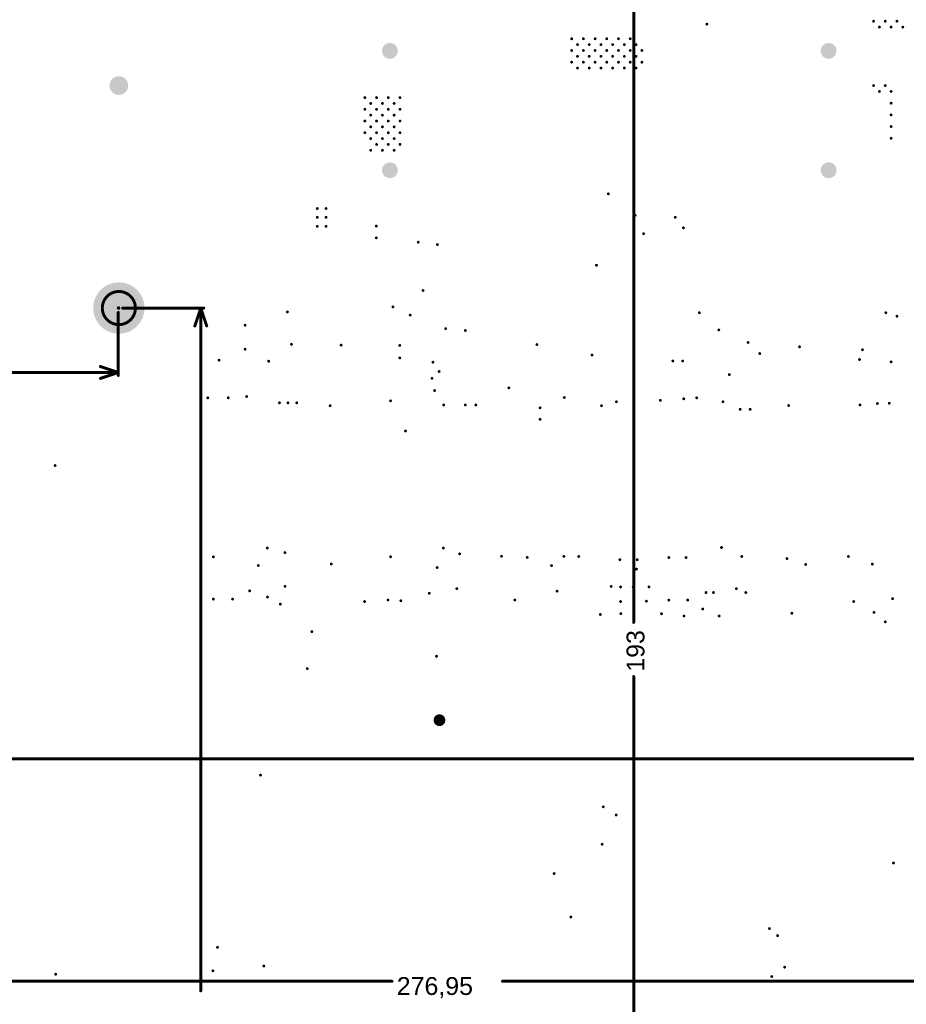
# Model space of a CAD drawing. Header units: inches. Extents: x -0.1 to 14.1, y -0.4 to 13.9.
# Tile 5 of 16: x 4 to 7, y 2.6 to 5.9. Entities that reach past the tile are written whole.
import ezdxf

# ---------------------------------------------------------------- set-up
doc = ezdxf.new("R2010")
doc.units = ezdxf.units.IN
doc.header["$MEASUREMENT"] = 0
for name, color, linetype in [('Mechanical32', 56, 'Continuous'), ('PadHoleLayer', 156, 'Continuous'), ('ViaHoleLayer', 16, 'Continuous')]:
    doc.layers.add(name, color=color, linetype=linetype)
doc.styles.add('Arial', font='txt', dxfattribs={"height": 0.2})

# ---------------------------------------------------------------- blocks, each defined once
blk = doc.blocks.new('K_______5011_10')
at = {"layer": 'PadHoleLayer'}
h = blk.add_hatch(color=156, dxfattribs=at)
edge = h.paths.add_edge_path()
edge.add_arc((0, 0), 0.0315, 0, 360)
blk = doc.blocks.new('FP_B32676G6126K000_RADIAL_MFG_452')
at = {"layer": 'PadHoleLayer'}
h = blk.add_hatch(color=156, dxfattribs=at)
edge = h.paths.add_edge_path()
edge.add_arc((-0.7382, 0.2008), 0.0266, 0, 360)
h = blk.add_hatch(color=156, dxfattribs=at)
edge = h.paths.add_edge_path()
edge.add_arc((0.7382, 0.2008), 0.0266, 0, 360)
h = blk.add_hatch(color=156, dxfattribs=at)
edge = h.paths.add_edge_path()
edge.add_arc((-0.7382, -0.2008), 0.0266, 0, 360)
h = blk.add_hatch(color=156, dxfattribs=at)
edge = h.paths.add_edge_path()
edge.add_arc((0.7382, -0.2008), 0.0266, 0, 360)
blk = doc.blocks.new('FP_9774030960R_SPACER_MFG_B_803')
at = {"layer": 'PadHoleLayer'}
h = blk.add_hatch(color=156, dxfattribs=at)
edge = h.paths.add_edge_path()
edge.add_arc((0, 0), 0.0866, 0, 360)
blk = doc.blocks.new('K_______5001_834')
at = {"layer": 'PadHoleLayer'}
h = blk.add_hatch(color=156, dxfattribs=at)
edge = h.paths.add_edge_path()
edge.add_arc((0, 0), 0.02, 0, 360)

msp = doc.modelspace()

# ---------------------------------------------------------------- hatches: boundary and pattern name
at = {"layer": 'ViaHoleLayer'}
h = msp.add_hatch(color=16, dxfattribs=at)
edge = h.paths.add_edge_path()
edge.add_arc((6.3092, 5.876), 0.005, 0, 360)
h = msp.add_hatch(color=16, dxfattribs=at)
edge = h.paths.add_edge_path()
edge.add_arc((6.8701, 5.8858), 0.005, 0, 360)
h = msp.add_hatch(color=16, dxfattribs=at)
edge = h.paths.add_edge_path()
edge.add_arc((6.8898, 5.8661), 0.005, 0, 360)
h = msp.add_hatch(color=16, dxfattribs=at)
edge = h.paths.add_edge_path()
edge.add_arc((6.9094, 5.8858), 0.005, 0, 360)
h = msp.add_hatch(color=16, dxfattribs=at)
edge = h.paths.add_edge_path()
edge.add_arc((6.9291, 5.8661), 0.005, 0, 360)
h = msp.add_hatch(color=16, dxfattribs=at)
edge = h.paths.add_edge_path()
edge.add_arc((6.9488, 5.8858), 0.005, 0, 360)
h = msp.add_hatch(color=16, dxfattribs=at)
edge = h.paths.add_edge_path()
edge.add_arc((6.9685, 5.8661), 0.005, 0, 360)
h = msp.add_hatch(color=16, dxfattribs=at)
edge = h.paths.add_edge_path()
edge.add_arc((5.8543, 5.8268), 0.005, 0, 360)
h = msp.add_hatch(color=16, dxfattribs=at)
edge = h.paths.add_edge_path()
edge.add_arc((5.8937, 5.8268), 0.005, 0, 360)
h = msp.add_hatch(color=16, dxfattribs=at)
edge = h.paths.add_edge_path()
edge.add_arc((5.9331, 5.8268), 0.005, 0, 360)
h = msp.add_hatch(color=16, dxfattribs=at)
edge = h.paths.add_edge_path()
edge.add_arc((5.9724, 5.8268), 0.005, 0, 360)
h = msp.add_hatch(color=16, dxfattribs=at)
edge = h.paths.add_edge_path()
edge.add_arc((6.0118, 5.8268), 0.005, 0, 360)
h = msp.add_hatch(color=16, dxfattribs=at)
edge = h.paths.add_edge_path()
edge.add_arc((6.0512, 5.8268), 0.005, 0, 360)
h = msp.add_hatch(color=16, dxfattribs=at)
edge = h.paths.add_edge_path()
edge.add_arc((5.874, 5.8071), 0.005, 0, 360)
h = msp.add_hatch(color=16, dxfattribs=at)
edge = h.paths.add_edge_path()
edge.add_arc((5.9134, 5.8071), 0.005, 0, 360)
h = msp.add_hatch(color=16, dxfattribs=at)
edge = h.paths.add_edge_path()
edge.add_arc((5.9528, 5.8071), 0.005, 0, 360)
h = msp.add_hatch(color=16, dxfattribs=at)
edge = h.paths.add_edge_path()
edge.add_arc((5.9921, 5.8071), 0.005, 0, 360)
h = msp.add_hatch(color=16, dxfattribs=at)
edge = h.paths.add_edge_path()
edge.add_arc((6.0315, 5.8071), 0.005, 0, 360)
h = msp.add_hatch(color=16, dxfattribs=at)
edge = h.paths.add_edge_path()
edge.add_arc((6.0709, 5.8071), 0.005, 0, 360)
h = msp.add_hatch(color=16, dxfattribs=at)
edge = h.paths.add_edge_path()
edge.add_arc((5.8543, 5.7874), 0.005, 0, 360)
h = msp.add_hatch(color=16, dxfattribs=at)
edge = h.paths.add_edge_path()
edge.add_arc((5.874, 5.7677), 0.005, 0, 360)
h = msp.add_hatch(color=16, dxfattribs=at)
edge = h.paths.add_edge_path()
edge.add_arc((5.8937, 5.7874), 0.005, 0, 360)
h = msp.add_hatch(color=16, dxfattribs=at)
edge = h.paths.add_edge_path()
edge.add_arc((5.9134, 5.7677), 0.005, 0, 360)
h = msp.add_hatch(color=16, dxfattribs=at)
edge = h.paths.add_edge_path()
edge.add_arc((5.9331, 5.7874), 0.005, 0, 360)
h = msp.add_hatch(color=16, dxfattribs=at)
edge = h.paths.add_edge_path()
edge.add_arc((5.9528, 5.7677), 0.005, 0, 360)
h = msp.add_hatch(color=16, dxfattribs=at)
edge = h.paths.add_edge_path()
edge.add_arc((5.9724, 5.7874), 0.005, 0, 360)
h = msp.add_hatch(color=16, dxfattribs=at)
edge = h.paths.add_edge_path()
edge.add_arc((5.9921, 5.7677), 0.005, 0, 360)
h = msp.add_hatch(color=16, dxfattribs=at)
edge = h.paths.add_edge_path()
edge.add_arc((6.0118, 5.7874), 0.005, 0, 360)
h = msp.add_hatch(color=16, dxfattribs=at)
edge = h.paths.add_edge_path()
edge.add_arc((6.0315, 5.7677), 0.005, 0, 360)
h = msp.add_hatch(color=16, dxfattribs=at)
edge = h.paths.add_edge_path()
edge.add_arc((6.0512, 5.7874), 0.005, 0, 360)
h = msp.add_hatch(color=16, dxfattribs=at)
edge = h.paths.add_edge_path()
edge.add_arc((6.0709, 5.7677), 0.005, 0, 360)
h = msp.add_hatch(color=16, dxfattribs=at)
edge = h.paths.add_edge_path()
edge.add_arc((6.0906, 5.7874), 0.005, 0, 360)
h = msp.add_hatch(color=16, dxfattribs=at)
edge = h.paths.add_edge_path()
edge.add_arc((5.8543, 5.748), 0.005, 0, 360)
h = msp.add_hatch(color=16, dxfattribs=at)
edge = h.paths.add_edge_path()
edge.add_arc((5.874, 5.7283), 0.005, 0, 360)
h = msp.add_hatch(color=16, dxfattribs=at)
edge = h.paths.add_edge_path()
edge.add_arc((5.8937, 5.748), 0.005, 0, 360)
h = msp.add_hatch(color=16, dxfattribs=at)
edge = h.paths.add_edge_path()
edge.add_arc((5.9134, 5.7283), 0.005, 0, 360)
h = msp.add_hatch(color=16, dxfattribs=at)
edge = h.paths.add_edge_path()
edge.add_arc((5.9331, 5.748), 0.005, 0, 360)
h = msp.add_hatch(color=16, dxfattribs=at)
edge = h.paths.add_edge_path()
edge.add_arc((5.9528, 5.7283), 0.005, 0, 360)
h = msp.add_hatch(color=16, dxfattribs=at)
edge = h.paths.add_edge_path()
edge.add_arc((5.9724, 5.748), 0.005, 0, 360)
h = msp.add_hatch(color=16, dxfattribs=at)
edge = h.paths.add_edge_path()
edge.add_arc((5.9921, 5.7283), 0.005, 0, 360)
h = msp.add_hatch(color=16, dxfattribs=at)
edge = h.paths.add_edge_path()
edge.add_arc((6.0118, 5.748), 0.005, 0, 360)
h = msp.add_hatch(color=16, dxfattribs=at)
edge = h.paths.add_edge_path()
edge.add_arc((6.0315, 5.7283), 0.005, 0, 360)
h = msp.add_hatch(color=16, dxfattribs=at)
edge = h.paths.add_edge_path()
edge.add_arc((6.0512, 5.748), 0.005, 0, 360)
h = msp.add_hatch(color=16, dxfattribs=at)
edge = h.paths.add_edge_path()
edge.add_arc((6.0709, 5.7283), 0.005, 0, 360)
h = msp.add_hatch(color=16, dxfattribs=at)
edge = h.paths.add_edge_path()
edge.add_arc((6.0906, 5.748), 0.005, 0, 360)
h = msp.add_hatch(color=16, dxfattribs=at)
edge = h.paths.add_edge_path()
edge.add_arc((6.8701, 5.6693), 0.005, 0, 360)
h = msp.add_hatch(color=16, dxfattribs=at)
edge = h.paths.add_edge_path()
edge.add_arc((6.9094, 5.6693), 0.005, 0, 360)
h = msp.add_hatch(color=16, dxfattribs=at)
edge = h.paths.add_edge_path()
edge.add_arc((5.1585, 5.6289), 0.005, 0, 360)
h = msp.add_hatch(color=16, dxfattribs=at)
edge = h.paths.add_edge_path()
edge.add_arc((5.1978, 5.6289), 0.005, 0, 360)
h = msp.add_hatch(color=16, dxfattribs=at)
edge = h.paths.add_edge_path()
edge.add_arc((5.2372, 5.6289), 0.005, 0, 360)
h = msp.add_hatch(color=16, dxfattribs=at)
edge = h.paths.add_edge_path()
edge.add_arc((5.2766, 5.6289), 0.005, 0, 360)
h = msp.add_hatch(color=16, dxfattribs=at)
edge = h.paths.add_edge_path()
edge.add_arc((6.8898, 5.6496), 0.005, 0, 360)
h = msp.add_hatch(color=16, dxfattribs=at)
edge = h.paths.add_edge_path()
edge.add_arc((6.9291, 5.6496), 0.005, 0, 360)
h = msp.add_hatch(color=16, dxfattribs=at)
edge = h.paths.add_edge_path()
edge.add_arc((5.1781, 5.6093), 0.005, 0, 360)
h = msp.add_hatch(color=16, dxfattribs=at)
edge = h.paths.add_edge_path()
edge.add_arc((5.2175, 5.6093), 0.005, 0, 360)
h = msp.add_hatch(color=16, dxfattribs=at)
edge = h.paths.add_edge_path()
edge.add_arc((5.2569, 5.6093), 0.005, 0, 360)
h = msp.add_hatch(color=16, dxfattribs=at)
edge = h.paths.add_edge_path()
edge.add_arc((6.9291, 5.6102), 0.005, 0, 360)
h = msp.add_hatch(color=16, dxfattribs=at)
edge = h.paths.add_edge_path()
edge.add_arc((5.1585, 5.5896), 0.005, 0, 360)
h = msp.add_hatch(color=16, dxfattribs=at)
edge = h.paths.add_edge_path()
edge.add_arc((5.1781, 5.5699), 0.005, 0, 360)
h = msp.add_hatch(color=16, dxfattribs=at)
edge = h.paths.add_edge_path()
edge.add_arc((5.1978, 5.5896), 0.005, 0, 360)
h = msp.add_hatch(color=16, dxfattribs=at)
edge = h.paths.add_edge_path()
edge.add_arc((5.2175, 5.5699), 0.005, 0, 360)
h = msp.add_hatch(color=16, dxfattribs=at)
edge = h.paths.add_edge_path()
edge.add_arc((5.2372, 5.5896), 0.005, 0, 360)
h = msp.add_hatch(color=16, dxfattribs=at)
edge = h.paths.add_edge_path()
edge.add_arc((5.2569, 5.5699), 0.005, 0, 360)
h = msp.add_hatch(color=16, dxfattribs=at)
edge = h.paths.add_edge_path()
edge.add_arc((5.2766, 5.5896), 0.005, 0, 360)
h = msp.add_hatch(color=16, dxfattribs=at)
edge = h.paths.add_edge_path()
edge.add_arc((6.9291, 5.5709), 0.005, 0, 360)
h = msp.add_hatch(color=16, dxfattribs=at)
edge = h.paths.add_edge_path()
edge.add_arc((5.1585, 5.5502), 0.005, 0, 360)
h = msp.add_hatch(color=16, dxfattribs=at)
edge = h.paths.add_edge_path()
edge.add_arc((5.1781, 5.5305), 0.005, 0, 360)
h = msp.add_hatch(color=16, dxfattribs=at)
edge = h.paths.add_edge_path()
edge.add_arc((5.1978, 5.5502), 0.005, 0, 360)
h = msp.add_hatch(color=16, dxfattribs=at)
edge = h.paths.add_edge_path()
edge.add_arc((5.2175, 5.5305), 0.005, 0, 360)
h = msp.add_hatch(color=16, dxfattribs=at)
edge = h.paths.add_edge_path()
edge.add_arc((5.2372, 5.5502), 0.005, 0, 360)
h = msp.add_hatch(color=16, dxfattribs=at)
edge = h.paths.add_edge_path()
edge.add_arc((5.2569, 5.5305), 0.005, 0, 360)
h = msp.add_hatch(color=16, dxfattribs=at)
edge = h.paths.add_edge_path()
edge.add_arc((5.2766, 5.5502), 0.005, 0, 360)
h = msp.add_hatch(color=16, dxfattribs=at)
edge = h.paths.add_edge_path()
edge.add_arc((6.9291, 5.5315), 0.005, 0, 360)
h = msp.add_hatch(color=16, dxfattribs=at)
edge = h.paths.add_edge_path()
edge.add_arc((5.1585, 5.5108), 0.005, 0, 360)
h = msp.add_hatch(color=16, dxfattribs=at)
edge = h.paths.add_edge_path()
edge.add_arc((5.1781, 5.4911), 0.005, 0, 360)
h = msp.add_hatch(color=16, dxfattribs=at)
edge = h.paths.add_edge_path()
edge.add_arc((5.1978, 5.5108), 0.005, 0, 360)
h = msp.add_hatch(color=16, dxfattribs=at)
edge = h.paths.add_edge_path()
edge.add_arc((5.2175, 5.4911), 0.005, 0, 360)
h = msp.add_hatch(color=16, dxfattribs=at)
edge = h.paths.add_edge_path()
edge.add_arc((5.2372, 5.5108), 0.005, 0, 360)
h = msp.add_hatch(color=16, dxfattribs=at)
edge = h.paths.add_edge_path()
edge.add_arc((5.2569, 5.4911), 0.005, 0, 360)
h = msp.add_hatch(color=16, dxfattribs=at)
edge = h.paths.add_edge_path()
edge.add_arc((5.2766, 5.5108), 0.005, 0, 360)
h = msp.add_hatch(color=16, dxfattribs=at)
edge = h.paths.add_edge_path()
edge.add_arc((6.9291, 5.4921), 0.005, 0, 360)
h = msp.add_hatch(color=16, dxfattribs=at)
edge = h.paths.add_edge_path()
edge.add_arc((5.1978, 5.4715), 0.005, 0, 360)
h = msp.add_hatch(color=16, dxfattribs=at)
edge = h.paths.add_edge_path()
edge.add_arc((5.2372, 5.4715), 0.005, 0, 360)
h = msp.add_hatch(color=16, dxfattribs=at)
edge = h.paths.add_edge_path()
edge.add_arc((5.2766, 5.4715), 0.005, 0, 360)
h = msp.add_hatch(color=16, dxfattribs=at)
edge = h.paths.add_edge_path()
edge.add_arc((5.1781, 5.4518), 0.005, 0, 360)
h = msp.add_hatch(color=16, dxfattribs=at)
edge = h.paths.add_edge_path()
edge.add_arc((5.2175, 5.4518), 0.005, 0, 360)
h = msp.add_hatch(color=16, dxfattribs=at)
edge = h.paths.add_edge_path()
edge.add_arc((5.2569, 5.4518), 0.005, 0, 360)
h = msp.add_hatch(color=16, dxfattribs=at)
edge = h.paths.add_edge_path()
edge.add_arc((5.9777, 5.3054), 0.005, 0, 360)
h = msp.add_hatch(color=16, dxfattribs=at)
edge = h.paths.add_edge_path()
edge.add_arc((4.9983, 5.2559), 0.005, 0, 360)
h = msp.add_hatch(color=16, dxfattribs=at)
edge = h.paths.add_edge_path()
edge.add_arc((4.9983, 5.2264), 0.005, 0, 360)
h = msp.add_hatch(color=16, dxfattribs=at)
edge = h.paths.add_edge_path()
edge.add_arc((5.0278, 5.2559), 0.005, 0, 360)
h = msp.add_hatch(color=16, dxfattribs=at)
edge = h.paths.add_edge_path()
edge.add_arc((5.0278, 5.2264), 0.005, 0, 360)
h = msp.add_hatch(color=16, dxfattribs=at)
edge = h.paths.add_edge_path()
edge.add_arc((6.068, 5.2333), 0.005, 0, 360)
h = msp.add_hatch(color=16, dxfattribs=at)
edge = h.paths.add_edge_path()
edge.add_arc((6.2028, 5.2264), 0.005, 0, 360)
h = msp.add_hatch(color=16, dxfattribs=at)
edge = h.paths.add_edge_path()
edge.add_arc((4.9983, 5.1959), 0.005, 0, 360)
h = msp.add_hatch(color=16, dxfattribs=at)
edge = h.paths.add_edge_path()
edge.add_arc((5.0278, 5.1959), 0.005, 0, 360)
h = msp.add_hatch(color=16, dxfattribs=at)
edge = h.paths.add_edge_path()
edge.add_arc((5.1969, 5.1969), 0.005, 0, 360)
h = msp.add_hatch(color=16, dxfattribs=at)
edge = h.paths.add_edge_path()
edge.add_arc((6.0964, 5.1713), 0.005, 0, 360)
h = msp.add_hatch(color=16, dxfattribs=at)
edge = h.paths.add_edge_path()
edge.add_arc((6.2303, 5.1909), 0.005, 0, 360)
h = msp.add_hatch(color=16, dxfattribs=at)
edge = h.paths.add_edge_path()
edge.add_arc((5.1969, 5.1575), 0.005, 0, 360)
h = msp.add_hatch(color=16, dxfattribs=at)
edge = h.paths.add_edge_path()
edge.add_arc((5.3381, 5.1427), 0.005, 0, 360)
h = msp.add_hatch(color=16, dxfattribs=at)
edge = h.paths.add_edge_path()
edge.add_arc((5.4024, 5.1347), 0.005, 0, 360)
h = msp.add_hatch(color=16, dxfattribs=at)
edge = h.paths.add_edge_path()
edge.add_arc((5.9378, 5.0653), 0.005, 0, 360)
h = msp.add_hatch(color=16, dxfattribs=at)
edge = h.paths.add_edge_path()
edge.add_arc((5.3543, 4.9803), 0.005, 0, 360)
h = msp.add_hatch(color=16, dxfattribs=at)
edge = h.paths.add_edge_path()
edge.add_arc((4.8978, 4.9082), 0.005, 0, 360)
h = msp.add_hatch(color=16, dxfattribs=at)
edge = h.paths.add_edge_path()
edge.add_arc((5.2529, 4.9251), 0.005, 0, 360)
h = msp.add_hatch(color=16, dxfattribs=at)
edge = h.paths.add_edge_path()
edge.add_arc((5.311, 4.8976), 0.005, 0, 360)
h = msp.add_hatch(color=16, dxfattribs=at)
edge = h.paths.add_edge_path()
edge.add_arc((6.284, 4.9055), 0.005, 0, 360)
h = msp.add_hatch(color=16, dxfattribs=at)
edge = h.paths.add_edge_path()
edge.add_arc((6.9114, 4.9055), 0.005, 0, 360)
h = msp.add_hatch(color=16, dxfattribs=at)
edge = h.paths.add_edge_path()
edge.add_arc((4.7554, 4.8635), 0.005, 0, 360)
h = msp.add_hatch(color=16, dxfattribs=at)
edge = h.paths.add_edge_path()
edge.add_arc((6.9488, 4.8937), 0.005, 0, 360)
h = msp.add_hatch(color=16, dxfattribs=at)
edge = h.paths.add_edge_path()
edge.add_arc((5.4303, 4.8521), 0.005, 0, 360)
h = msp.add_hatch(color=16, dxfattribs=at)
edge = h.paths.add_edge_path()
edge.add_arc((5.4965, 4.8458), 0.005, 0, 360)
h = msp.add_hatch(color=16, dxfattribs=at)
edge = h.paths.add_edge_path()
edge.add_arc((6.3494, 4.8477), 0.005, 0, 360)
h = msp.add_hatch(color=16, dxfattribs=at)
edge = h.paths.add_edge_path()
edge.add_arc((4.9114, 4.7995), 0.005, 0, 360)
h = msp.add_hatch(color=16, dxfattribs=at)
edge = h.paths.add_edge_path()
edge.add_arc((5.0785, 4.7966), 0.005, 0, 360)
h = msp.add_hatch(color=16, dxfattribs=at)
edge = h.paths.add_edge_path()
edge.add_arc((5.7372, 4.7985), 0.005, 0, 360)
h = msp.add_hatch(color=16, dxfattribs=at)
edge = h.paths.add_edge_path()
edge.add_arc((6.4478, 4.8055), 0.005, 0, 360)
h = msp.add_hatch(color=16, dxfattribs=at)
edge = h.paths.add_edge_path()
edge.add_arc((4.7554, 4.7828), 0.005, 0, 360)
h = msp.add_hatch(color=16, dxfattribs=at)
edge = h.paths.add_edge_path()
edge.add_arc((5.2759, 4.7955), 0.005, 0, 360)
h = msp.add_hatch(color=16, dxfattribs=at)
edge = h.paths.add_edge_path()
edge.add_arc((5.9228, 4.7632), 0.005, 0, 360)
h = msp.add_hatch(color=16, dxfattribs=at)
edge = h.paths.add_edge_path()
edge.add_arc((6.4872, 4.7683), 0.005, 0, 360)
h = msp.add_hatch(color=16, dxfattribs=at)
edge = h.paths.add_edge_path()
edge.add_arc((6.621, 4.7909), 0.005, 0, 360)
h = msp.add_hatch(color=16, dxfattribs=at)
edge = h.paths.add_edge_path()
edge.add_arc((6.8327, 4.7811), 0.005, 0, 360)
h = msp.add_hatch(color=16, dxfattribs=at)
edge = h.paths.add_edge_path()
edge.add_arc((4.6678, 4.746), 0.005, 0, 360)
h = msp.add_hatch(color=16, dxfattribs=at)
edge = h.paths.add_edge_path()
edge.add_arc((4.8347, 4.7424), 0.005, 0, 360)
h = msp.add_hatch(color=16, dxfattribs=at)
edge = h.paths.add_edge_path()
edge.add_arc((5.2759, 4.7537), 0.005, 0, 360)
h = msp.add_hatch(color=16, dxfattribs=at)
edge = h.paths.add_edge_path()
edge.add_arc((5.3875, 4.7391), 0.005, 0, 360)
h = msp.add_hatch(color=16, dxfattribs=at)
edge = h.paths.add_edge_path()
edge.add_arc((6.1948, 4.7432), 0.005, 0, 360)
h = msp.add_hatch(color=16, dxfattribs=at)
edge = h.paths.add_edge_path()
edge.add_arc((6.2278, 4.7432), 0.005, 0, 360)
h = msp.add_hatch(color=16, dxfattribs=at)
edge = h.paths.add_edge_path()
edge.add_arc((6.8228, 4.7482), 0.005, 0, 360)
h = msp.add_hatch(color=16, dxfattribs=at)
edge = h.paths.add_edge_path()
edge.add_arc((6.9291, 4.7402), 0.005, 0, 360)
h = msp.add_hatch(color=16, dxfattribs=at)
edge = h.paths.add_edge_path()
edge.add_arc((5.4083, 4.708), 0.005, 0, 360)
h = msp.add_hatch(color=16, dxfattribs=at)
edge = h.paths.add_edge_path()
edge.add_arc((6.3848, 4.6975), 0.005, 0, 360)
h = msp.add_hatch(color=16, dxfattribs=at)
edge = h.paths.add_edge_path()
edge.add_arc((5.3843, 4.685), 0.005, 0, 360)
h = msp.add_hatch(color=16, dxfattribs=at)
edge = h.paths.add_edge_path()
edge.add_arc((5.3931, 4.6439), 0.005, 0, 360)
h = msp.add_hatch(color=16, dxfattribs=at)
edge = h.paths.add_edge_path()
edge.add_arc((5.643, 4.6528), 0.005, 0, 360)
h = msp.add_hatch(color=16, dxfattribs=at)
edge = h.paths.add_edge_path()
edge.add_arc((4.6299, 4.6194), 0.005, 0, 360)
h = msp.add_hatch(color=16, dxfattribs=at)
edge = h.paths.add_edge_path()
edge.add_arc((4.6986, 4.6194), 0.005, 0, 360)
h = msp.add_hatch(color=16, dxfattribs=at)
edge = h.paths.add_edge_path()
edge.add_arc((4.7608, 4.6239), 0.005, 0, 360)
h = msp.add_hatch(color=16, dxfattribs=at)
edge = h.paths.add_edge_path()
edge.add_arc((4.8711, 4.6026), 0.005, 0, 360)
h = msp.add_hatch(color=16, dxfattribs=at)
edge = h.paths.add_edge_path()
edge.add_arc((4.8996, 4.6026), 0.005, 0, 360)
h = msp.add_hatch(color=16, dxfattribs=at)
edge = h.paths.add_edge_path()
edge.add_arc((4.9293, 4.6026), 0.005, 0, 360)
h = msp.add_hatch(color=16, dxfattribs=at)
edge = h.paths.add_edge_path()
edge.add_arc((5.245, 4.6093), 0.005, 0, 360)
h = msp.add_hatch(color=16, dxfattribs=at)
edge = h.paths.add_edge_path()
edge.add_arc((5.8295, 4.6204), 0.005, 0, 360)
h = msp.add_hatch(color=16, dxfattribs=at)
edge = h.paths.add_edge_path()
edge.add_arc((6.0049, 4.6062), 0.005, 0, 360)
h = msp.add_hatch(color=16, dxfattribs=at)
edge = h.paths.add_edge_path()
edge.add_arc((6.1528, 4.6109), 0.005, 0, 360)
h = msp.add_hatch(color=16, dxfattribs=at)
edge = h.paths.add_edge_path()
edge.add_arc((6.2313, 4.6162), 0.005, 0, 360)
h = msp.add_hatch(color=16, dxfattribs=at)
edge = h.paths.add_edge_path()
edge.add_arc((6.275, 4.6194), 0.005, 0, 360)
h = msp.add_hatch(color=16, dxfattribs=at)
edge = h.paths.add_edge_path()
edge.add_arc((6.3634, 4.6062), 0.005, 0, 360)
h = msp.add_hatch(color=16, dxfattribs=at)
edge = h.paths.add_edge_path()
edge.add_arc((6.8829, 4.6002), 0.005, 0, 360)
h = msp.add_hatch(color=16, dxfattribs=at)
edge = h.paths.add_edge_path()
edge.add_arc((6.9228, 4.6012), 0.005, 0, 360)
h = msp.add_hatch(color=16, dxfattribs=at)
edge = h.paths.add_edge_path()
edge.add_arc((5.0415, 4.5928), 0.005, 0, 360)
h = msp.add_hatch(color=16, dxfattribs=at)
edge = h.paths.add_edge_path()
edge.add_arc((5.4236, 4.5955), 0.005, 0, 360)
h = msp.add_hatch(color=16, dxfattribs=at)
edge = h.paths.add_edge_path()
edge.add_arc((5.4965, 4.5954), 0.005, 0, 360)
h = msp.add_hatch(color=16, dxfattribs=at)
edge = h.paths.add_edge_path()
edge.add_arc((5.5318, 4.5954), 0.005, 0, 360)
h = msp.add_hatch(color=16, dxfattribs=at)
edge = h.paths.add_edge_path()
edge.add_arc((5.748, 4.5857), 0.005, 0, 360)
h = msp.add_hatch(color=16, dxfattribs=at)
edge = h.paths.add_edge_path()
edge.add_arc((5.9547, 4.5928), 0.005, 0, 360)
h = msp.add_hatch(color=16, dxfattribs=at)
edge = h.paths.add_edge_path()
edge.add_arc((6.4213, 4.5807), 0.005, 0, 360)
h = msp.add_hatch(color=16, dxfattribs=at)
edge = h.paths.add_edge_path()
edge.add_arc((6.4547, 4.5807), 0.005, 0, 360)
h = msp.add_hatch(color=16, dxfattribs=at)
edge = h.paths.add_edge_path()
edge.add_arc((6.5844, 4.5934), 0.005, 0, 360)
h = msp.add_hatch(color=16, dxfattribs=at)
edge = h.paths.add_edge_path()
edge.add_arc((6.8246, 4.5954), 0.005, 0, 360)
h = msp.add_hatch(color=16, dxfattribs=at)
edge = h.paths.add_edge_path()
edge.add_arc((5.748, 4.5472), 0.005, 0, 360)
h = msp.add_hatch(color=16, dxfattribs=at)
edge = h.paths.add_edge_path()
edge.add_arc((5.295, 4.5079), 0.005, 0, 360)
h = msp.add_hatch(color=16, dxfattribs=at)
edge = h.paths.add_edge_path()
edge.add_arc((4.1161, 4.3917), 0.005, 0, 360)
h = msp.add_hatch(color=16, dxfattribs=at)
edge = h.paths.add_edge_path()
edge.add_arc((4.8301, 4.1142), 0.005, 0, 360)
h = msp.add_hatch(color=16, dxfattribs=at)
edge = h.paths.add_edge_path()
edge.add_arc((5.4226, 4.1142), 0.005, 0, 360)
h = msp.add_hatch(color=16, dxfattribs=at)
edge = h.paths.add_edge_path()
edge.add_arc((6.3584, 4.1161), 0.005, 0, 360)
h = msp.add_hatch(color=16, dxfattribs=at)
edge = h.paths.add_edge_path()
edge.add_arc((4.6486, 4.0848), 0.005, 0, 360)
h = msp.add_hatch(color=16, dxfattribs=at)
edge = h.paths.add_edge_path()
edge.add_arc((4.8894, 4.0989), 0.005, 0, 360)
h = msp.add_hatch(color=16, dxfattribs=at)
edge = h.paths.add_edge_path()
edge.add_arc((5.245, 4.0848), 0.005, 0, 360)
h = msp.add_hatch(color=16, dxfattribs=at)
edge = h.paths.add_edge_path()
edge.add_arc((5.4775, 4.0949), 0.005, 0, 360)
h = msp.add_hatch(color=16, dxfattribs=at)
edge = h.paths.add_edge_path()
edge.add_arc((5.6181, 4.0866), 0.005, 0, 360)
h = msp.add_hatch(color=16, dxfattribs=at)
edge = h.paths.add_edge_path()
edge.add_arc((5.7047, 4.0827), 0.005, 0, 360)
h = msp.add_hatch(color=16, dxfattribs=at)
edge = h.paths.add_edge_path()
edge.add_arc((5.8281, 4.0863), 0.005, 0, 360)
h = msp.add_hatch(color=16, dxfattribs=at)
edge = h.paths.add_edge_path()
edge.add_arc((5.8781, 4.0859), 0.005, 0, 360)
h = msp.add_hatch(color=16, dxfattribs=at)
edge = h.paths.add_edge_path()
edge.add_arc((6.0164, 4.075), 0.005, 0, 360)
h = msp.add_hatch(color=16, dxfattribs=at)
edge = h.paths.add_edge_path()
edge.add_arc((6.0749, 4.075), 0.005, 0, 360)
h = msp.add_hatch(color=16, dxfattribs=at)
edge = h.paths.add_edge_path()
edge.add_arc((6.1813, 4.0823), 0.005, 0, 360)
h = msp.add_hatch(color=16, dxfattribs=at)
edge = h.paths.add_edge_path()
edge.add_arc((6.2391, 4.0823), 0.005, 0, 360)
h = msp.add_hatch(color=16, dxfattribs=at)
edge = h.paths.add_edge_path()
edge.add_arc((6.4267, 4.0859), 0.005, 0, 360)
h = msp.add_hatch(color=16, dxfattribs=at)
edge = h.paths.add_edge_path()
edge.add_arc((6.5787, 4.0787), 0.005, 0, 360)
h = msp.add_hatch(color=16, dxfattribs=at)
edge = h.paths.add_edge_path()
edge.add_arc((6.7854, 4.0859), 0.005, 0, 360)
h = msp.add_hatch(color=16, dxfattribs=at)
edge = h.paths.add_edge_path()
edge.add_arc((4.7998, 4.0555), 0.005, 0, 360)
h = msp.add_hatch(color=16, dxfattribs=at)
edge = h.paths.add_edge_path()
edge.add_arc((5.0455, 4.0606), 0.005, 0, 360)
h = msp.add_hatch(color=16, dxfattribs=at)
edge = h.paths.add_edge_path()
edge.add_arc((5.4017, 4.0486), 0.005, 0, 360)
h = msp.add_hatch(color=16, dxfattribs=at)
edge = h.paths.add_edge_path()
edge.add_arc((5.7866, 4.0552), 0.005, 0, 360)
h = msp.add_hatch(color=16, dxfattribs=at)
edge = h.paths.add_edge_path()
edge.add_arc((6.0724, 4.0433), 0.005, 0, 360)
h = msp.add_hatch(color=16, dxfattribs=at)
edge = h.paths.add_edge_path()
edge.add_arc((6.6417, 4.0591), 0.005, 0, 360)
h = msp.add_hatch(color=16, dxfattribs=at)
edge = h.paths.add_edge_path()
edge.add_arc((6.8659, 4.0602), 0.005, 0, 360)
h = msp.add_hatch(color=16, dxfattribs=at)
edge = h.paths.add_edge_path()
edge.add_arc((4.7707, 3.9702), 0.005, 0, 360)
h = msp.add_hatch(color=16, dxfattribs=at)
edge = h.paths.add_edge_path()
edge.add_arc((4.8898, 3.9854), 0.005, 0, 360)
h = msp.add_hatch(color=16, dxfattribs=at)
edge = h.paths.add_edge_path()
edge.add_arc((5.4677, 3.9777), 0.005, 0, 360)
h = msp.add_hatch(color=16, dxfattribs=at)
edge = h.paths.add_edge_path()
edge.add_arc((5.8051, 3.9692), 0.005, 0, 360)
h = msp.add_hatch(color=16, dxfattribs=at)
edge = h.paths.add_edge_path()
edge.add_arc((5.9872, 3.9852), 0.005, 0, 360)
h = msp.add_hatch(color=16, dxfattribs=at)
edge = h.paths.add_edge_path()
edge.add_arc((6.0189, 3.9835), 0.005, 0, 360)
h = msp.add_hatch(color=16, dxfattribs=at)
edge = h.paths.add_edge_path()
edge.add_arc((6.0613, 3.9835), 0.005, 0, 360)
h = msp.add_hatch(color=16, dxfattribs=at)
edge = h.paths.add_edge_path()
edge.add_arc((6.1144, 3.9835), 0.005, 0, 360)
h = msp.add_hatch(color=16, dxfattribs=at)
edge = h.paths.add_edge_path()
edge.add_arc((6.4085, 3.9777), 0.005, 0, 360)
h = msp.add_hatch(color=16, dxfattribs=at)
edge = h.paths.add_edge_path()
edge.add_arc((4.6486, 3.9426), 0.005, 0, 360)
h = msp.add_hatch(color=16, dxfattribs=at)
edge = h.paths.add_edge_path()
edge.add_arc((4.7133, 3.9426), 0.005, 0, 360)
h = msp.add_hatch(color=16, dxfattribs=at)
edge = h.paths.add_edge_path()
edge.add_arc((4.8307, 3.9495), 0.005, 0, 360)
h = msp.add_hatch(color=16, dxfattribs=at)
edge = h.paths.add_edge_path()
edge.add_arc((5.2362, 3.9395), 0.005, 0, 360)
h = msp.add_hatch(color=16, dxfattribs=at)
edge = h.paths.add_edge_path()
edge.add_arc((5.2795, 3.937), 0.005, 0, 360)
h = msp.add_hatch(color=16, dxfattribs=at)
edge = h.paths.add_edge_path()
edge.add_arc((5.3751, 3.9623), 0.005, 0, 360)
h = msp.add_hatch(color=16, dxfattribs=at)
edge = h.paths.add_edge_path()
edge.add_arc((5.663, 3.9395), 0.005, 0, 360)
h = msp.add_hatch(color=16, dxfattribs=at)
edge = h.paths.add_edge_path()
edge.add_arc((6.1057, 3.9357), 0.005, 0, 360)
h = msp.add_hatch(color=16, dxfattribs=at)
edge = h.paths.add_edge_path()
edge.add_arc((6.1813, 3.9393), 0.005, 0, 360)
h = msp.add_hatch(color=16, dxfattribs=at)
edge = h.paths.add_edge_path()
edge.add_arc((6.2447, 3.9393), 0.005, 0, 360)
h = msp.add_hatch(color=16, dxfattribs=at)
edge = h.paths.add_edge_path()
edge.add_arc((6.3063, 3.9645), 0.005, 0, 360)
h = msp.add_hatch(color=16, dxfattribs=at)
edge = h.paths.add_edge_path()
edge.add_arc((6.3313, 3.9647), 0.005, 0, 360)
h = msp.add_hatch(color=16, dxfattribs=at)
edge = h.paths.add_edge_path()
edge.add_arc((6.4403, 3.9647), 0.005, 0, 360)
h = msp.add_hatch(color=16, dxfattribs=at)
edge = h.paths.add_edge_path()
edge.add_arc((6.9341, 3.9441), 0.005, 0, 360)
h = msp.add_hatch(color=16, dxfattribs=at)
edge = h.paths.add_edge_path()
edge.add_arc((4.874, 3.9255), 0.005, 0, 360)
h = msp.add_hatch(color=16, dxfattribs=at)
edge = h.paths.add_edge_path()
edge.add_arc((5.1575, 3.9344), 0.005, 0, 360)
h = msp.add_hatch(color=16, dxfattribs=at)
edge = h.paths.add_edge_path()
edge.add_arc((6.0189, 3.9344), 0.005, 0, 360)
h = msp.add_hatch(color=16, dxfattribs=at)
edge = h.paths.add_edge_path()
edge.add_arc((6.2953, 3.9094), 0.005, 0, 360)
h = msp.add_hatch(color=16, dxfattribs=at)
edge = h.paths.add_edge_path()
edge.add_arc((6.8033, 3.9344), 0.005, 0, 360)
h = msp.add_hatch(color=16, dxfattribs=at)
edge = h.paths.add_edge_path()
edge.add_arc((5.9507, 3.8908), 0.005, 0, 360)
h = msp.add_hatch(color=16, dxfattribs=at)
edge = h.paths.add_edge_path()
edge.add_arc((6.0197, 3.8937), 0.005, 0, 360)
h = msp.add_hatch(color=16, dxfattribs=at)
edge = h.paths.add_edge_path()
edge.add_arc((6.1567, 3.8931), 0.005, 0, 360)
h = msp.add_hatch(color=16, dxfattribs=at)
edge = h.paths.add_edge_path()
edge.add_arc((6.2323, 3.8858), 0.005, 0, 360)
h = msp.add_hatch(color=16, dxfattribs=at)
edge = h.paths.add_edge_path()
edge.add_arc((6.3504, 3.8858), 0.005, 0, 360)
h = msp.add_hatch(color=16, dxfattribs=at)
edge = h.paths.add_edge_path()
edge.add_arc((6.5952, 3.895), 0.005, 0, 360)
h = msp.add_hatch(color=16, dxfattribs=at)
edge = h.paths.add_edge_path()
edge.add_arc((6.8715, 3.8979), 0.005, 0, 360)
h = msp.add_hatch(color=16, dxfattribs=at)
edge = h.paths.add_edge_path()
edge.add_arc((6.9094, 3.8661), 0.005, 0, 360)
h = msp.add_hatch(color=16, dxfattribs=at)
edge = h.paths.add_edge_path()
edge.add_arc((4.9799, 3.8331), 0.005, 0, 360)
h = msp.add_hatch(color=16, dxfattribs=at)
edge = h.paths.add_edge_path()
edge.add_arc((5.3995, 3.7505), 0.005, 0, 360)
h = msp.add_hatch(color=16, dxfattribs=at)
edge = h.paths.add_edge_path()
edge.add_arc((4.9646, 3.7087), 0.005, 0, 360)
h = msp.add_hatch(color=16, dxfattribs=at)
edge = h.paths.add_edge_path()
edge.add_arc((4.8073, 3.3506), 0.005, 0, 360)
h = msp.add_hatch(color=16, dxfattribs=at)
edge = h.paths.add_edge_path()
edge.add_arc((5.9606, 3.2441), 0.005, 0, 360)
h = msp.add_hatch(color=16, dxfattribs=at)
edge = h.paths.add_edge_path()
edge.add_arc((6.0039, 3.2165), 0.005, 0, 360)
h = msp.add_hatch(color=16, dxfattribs=at)
edge = h.paths.add_edge_path()
edge.add_arc((5.9567, 3.1181), 0.005, 0, 360)
h = msp.add_hatch(color=16, dxfattribs=at)
edge = h.paths.add_edge_path()
edge.add_arc((6.937, 3.0551), 0.005, 0, 360)
h = msp.add_hatch(color=16, dxfattribs=at)
edge = h.paths.add_edge_path()
edge.add_arc((5.7953, 3.0197), 0.005, 0, 360)
h = msp.add_hatch(color=16, dxfattribs=at)
edge = h.paths.add_edge_path()
edge.add_arc((5.8514, 2.8735), 0.005, 0, 360)
h = msp.add_hatch(color=16, dxfattribs=at)
edge = h.paths.add_edge_path()
edge.add_arc((6.5197, 2.8346), 0.005, 0, 360)
h = msp.add_hatch(color=16, dxfattribs=at)
edge = h.paths.add_edge_path()
edge.add_arc((6.5472, 2.811), 0.005, 0, 360)
h = msp.add_hatch(color=16, dxfattribs=at)
edge = h.paths.add_edge_path()
edge.add_arc((4.6625, 2.7717), 0.005, 0, 360)
h = msp.add_hatch(color=16, dxfattribs=at)
edge = h.paths.add_edge_path()
edge.add_arc((4.1181, 2.6811), 0.005, 0, 360)
h = msp.add_hatch(color=16, dxfattribs=at)
edge = h.paths.add_edge_path()
edge.add_arc((4.6472, 2.6928), 0.005, 0, 360)
h = msp.add_hatch(color=16, dxfattribs=at)
edge = h.paths.add_edge_path()
edge.add_arc((4.8186, 2.7088), 0.005, 0, 360)
h = msp.add_hatch(color=16, dxfattribs=at)
edge = h.paths.add_edge_path()
edge.add_arc((6.5709, 2.7047), 0.005, 0, 360)
h = msp.add_hatch(color=16, dxfattribs=at)
edge = h.paths.add_edge_path()
edge.add_arc((6.5276, 2.6732), 0.005, 0, 360)

# ---------------------------------------------------------------- linework, layer by layer
at = {"layer": 'Mechanical32'}
for points in [[(6.063, 3.8643, 0.01, 0.01, 0), (6.063, 7.5787, 0.01, 0.01, 0)], [(4.3287, 4.6947, 0.01, 0.01, 0), (4.3287, 4.9063, 0.01, 0.01, 0)], [(4.3436, 4.9213, 0.01, 0.01, 0), (4.6163, 4.9213, 0.01, 0.01, 0)], [(4.5863, 4.8613, 0.01, 0.01, 0), (4.6063, 4.9213, 0.01, 0.01, 0)], [(4.6063, 4.9213, 0.01, 0.01, 0), (4.6263, 4.8613, 0.01, 0.01, 0)], [(4.6063, 2.6256, 0.01, 0.01, 0), (4.6063, 4.9213, 0.01, 0.01, 0)], [(2.2343, 4.7047, 0.01, 0.01, 0), (4.3287, 4.7047, 0.01, 0.01, 0)], [(4.2687, 4.7247, 0.01, 0.01, 0), (4.3287, 4.7047, 0.01, 0.01, 0)], [(4.2687, 4.6847, 0.01, 0.01, 0), (4.3287, 4.7047, 0.01, 0.01, 0)], [(6.063, 0, 0.01, 0.01, 0), (6.063, 3.6824, 0.01, 0.01, 0)], [(3.824, 3.4055, 0.01, 0.01, 0), (7.518, 3.4055, 0.01, 0.01, 0)], [(0, 2.6575, 0.01, 0.01, 0), (5.2498, 2.6575, 0.01, 0.01, 0)], [(5.6217, 2.6575, 0.01, 0.01, 0), (10.9035, 2.6575, 0.01, 0.01, 0)]]:
    msp.add_lwpolyline(points, format="xyseb", dxfattribs=at)
for points in [[(4.3864, 4.9213, 0.00984, 0.00984, 1), (4.275, 4.9213, 0.00984, 0.00984, 1)], [(4.2726, 4.9213, 0.00492, 0.00492, 1), (4.2775, 4.9213, 0.00492, 0.00492, 1)], [(4.3262, 4.9063, 0.005, 0.005, 1), (4.3312, 4.9063, 0.005, 0.005, 1)], [(4.3307, 4.9213, 0.00984, 0.00984, 1), (4.3287, 4.9213, 0.00984, 0.00984, 1)], [(4.3262, 4.9213, 0.00492, 0.00492, 1), (4.3312, 4.9213, 0.00492, 0.00492, 1)], [(4.3282, 4.9213, 0.00492, 0.00492, 1), (4.3332, 4.9213, 0.00492, 0.00492, 1)], [(4.3411, 4.9213, 0.005, 0.005, 1), (4.3461, 4.9213, 0.005, 0.005, 1)], [(4.3839, 4.9213, 0.00492, 0.00492, 1), (4.3888, 4.9213, 0.00492, 0.00492, 1)], [(4.6038, 4.9213, 0.005, 0.005, 1), (4.6088, 4.9213, 0.005, 0.005, 1)], [(4.6038, 4.9213, 0.005, 0.005, 1), (4.6088, 4.9213, 0.005, 0.005, 1)], [(4.6038, 4.9213, 0.005, 0.005, 1), (4.6088, 4.9213, 0.005, 0.005, 1)], [(4.6138, 4.9213, 0.005, 0.005, 1), (4.6188, 4.9213, 0.005, 0.005, 1)], [(4.5838, 4.8613, 0.005, 0.005, 1), (4.5888, 4.8613, 0.005, 0.005, 1)], [(4.6238, 4.8613, 0.005, 0.005, 1), (4.6288, 4.8613, 0.005, 0.005, 1)], [(4.2662, 4.7247, 0.005, 0.005, 1), (4.2712, 4.7247, 0.005, 0.005, 1)], [(4.3262, 4.7047, 0.005, 0.005, 1), (4.3312, 4.7047, 0.005, 0.005, 1)], [(4.3262, 4.7047, 0.005, 0.005, 1), (4.3312, 4.7047, 0.005, 0.005, 1)], [(4.3262, 4.7047, 0.005, 0.005, 1), (4.3312, 4.7047, 0.005, 0.005, 1)], [(4.2662, 4.6847, 0.005, 0.005, 1), (4.2712, 4.6847, 0.005, 0.005, 1)], [(4.3262, 4.6947, 0.005, 0.005, 1), (4.3312, 4.6947, 0.005, 0.005, 1)], [(6.0605, 3.8643, 0.005, 0.005, 1), (6.0655, 3.8643, 0.005, 0.005, 1)], [(6.0605, 3.6824, 0.005, 0.005, 1), (6.0655, 3.6824, 0.005, 0.005, 1)], [(5.2473, 2.6575, 0.005, 0.005, 1), (5.2523, 2.6575, 0.005, 0.005, 1)], [(5.6192, 2.6575, 0.005, 0.005, 1), (5.6242, 2.6575, 0.005, 0.005, 1)], [(4.6038, 2.6256, 0.005, 0.005, 1), (4.6088, 2.6256, 0.005, 0.005, 1)]]:
    msp.add_lwpolyline(points, format="xyseb", close=True, dxfattribs=at)

# ---------------------------------------------------------------- block references
for name, p in [('FP_B32676G6126K000_RADIAL_MFG_452', (5.9807, 5.5853)), ('K_______5011_10', (4.3307, 5.6693))]:
    msp.add_blockref(name, p)
for name, p, rotation in [('FP_9774030960R_SPACER_MFG_B_803', (4.3307, 4.9213), 180), ('K_______5001_834', (5.4094, 3.5354), 90)]:
    msp.add_blockref(name, p, dxfattribs=dict(rotation=rotation))

# ---------------------------------------------------------------- texts
at = {"layer": 'Mechanical32', "style": 'Arial'}
msp.add_text('193', height=0.06, rotation=90, dxfattribs=at).set_placement((6.099, 3.6984))
msp.add_text('276,95', height=0.06, dxfattribs=at).set_placement((5.2658, 2.6115))

doc.saveas('drawing.dxf')
